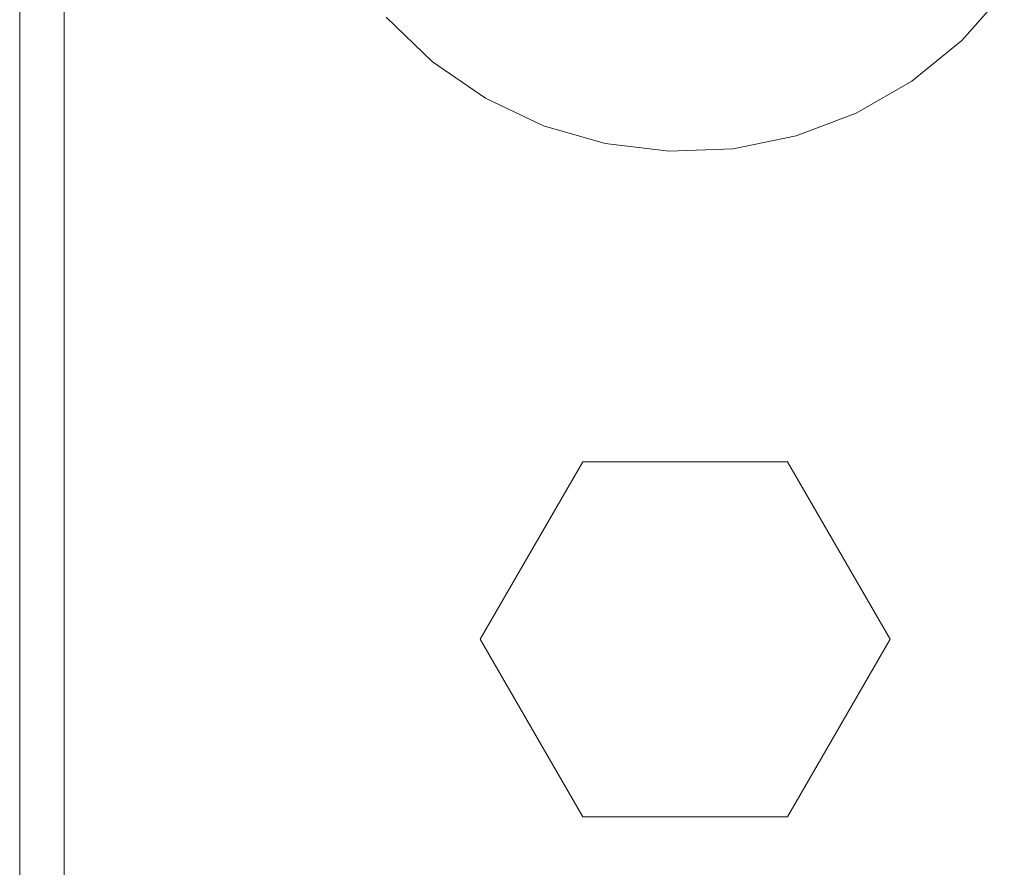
# Model space of a CAD drawing. Header units: millimetres. Extents: x 0 to 1189, y 0 to 841.
# Tile 5 of 53: x 554 to 573, y 220 to 237. Entities that reach past the tile are written whole.
import ezdxf

# ---------------------------------------------------------------- set-up
doc = ezdxf.new("R2010")
doc.units = ezdxf.units.MM
doc.layers.add('CONTEXT', color=7, linetype='Continuous', lineweight=18, true_color=0xa5a5a5)

msp = doc.modelspace()

# ---------------------------------------------------------------- linework, layer by layer
at = {"layer": 'CONTEXT'}
for points in [[(554.4, 196.24), (554.4, 320.56)], [(555.24, 196.24), (555.24, 320.56)], [(561.341, 236.587), (562.219, 235.744), (563.22, 235.053), (564.319, 234.531), (565.488, 234.193), (566.696, 234.046), (567.911, 234.095), (569.103, 234.338), (570.241, 234.77), (571.295, 235.378), (572.237, 236.148), (573.044, 237.058)], [(565.06, 228.16), (563.12, 224.8)], [(568.94, 228.16), (565.06, 228.16)], [(570.88, 224.8), (568.94, 228.16)], [(563.12, 224.8), (565.06, 221.44)], [(568.94, 221.44), (570.88, 224.8)], [(565.06, 221.44), (568.94, 221.44)]]:
    msp.add_lwpolyline(points, dxfattribs=at)

doc.saveas('drawing.dxf')
